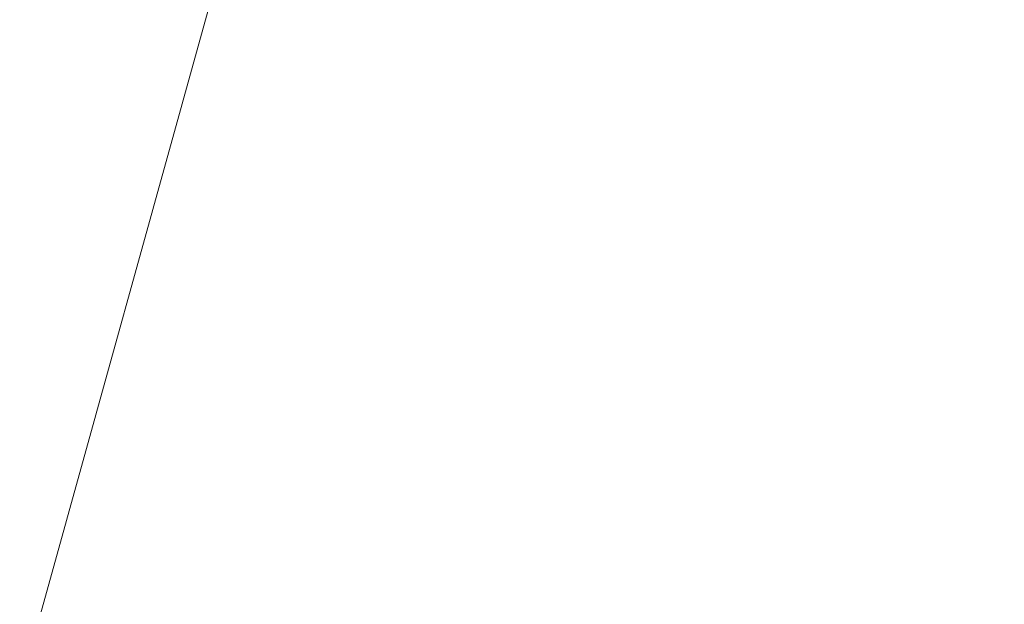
# Model space of a CAD drawing. Header units: millimetres. Extents: x -6861 to -4773, y 84 to 6892.
# Tile 29 of 108: x -6109.8179 to -6109.741, y 6528.6349 to 6528.6806. Entities that reach past the tile are written whole.
import ezdxf

# ---------------------------------------------------------------- set-up
doc = ezdxf.new("R2010")
doc.units = ezdxf.units.MM
doc.layers.add('E-LITE-EQPM', color=7, linetype='Continuous', lineweight=20)

# ---------------------------------------------------------------- blocks, each defined once
blk = doc.blocks.new('01 PODIUM EMPOTRADO CON MARCO 1_glb - PODIUM EMPOTRADO CON MARCO 3_dwg_NS-2254 ÍßÁ_1_5Ð_$$_É_îAÔO-665804-Planta_PDF')
at = {"lineweight": 9}
blk.add_line((-0.75, -4.935765), (-0.75, -5.700962), dxfattribs=at)
blk = doc.blocks.new('01 PODIUM EMPOTRADO CON MARCO 1_glb - 01 PODIUM EMPOTRADO CON MARCO 1-665813-Planta_PDF')
at = {"rotation": 344.4887155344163}
blk.add_blockref('01 PODIUM EMPOTRADO CON MARCO 1_glb - PODIUM EMPOTRADO CON MARCO 3_dwg_NS-2254 ÍßÁ_1_5Ð_$$_É_îAÔO-665804-Planta_PDF', (-3232.686478, 6533.750195), dxfattribs=at)
blk = doc.blocks.new('01 PODIUM EMPOTRADO CON MARCO 1_glb - 01 PODIUM EMPOTRADO CON MARCO 1-V3-Planta_PDF')
at = {"rotation": 344.4887155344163}
blk.add_blockref('01 PODIUM EMPOTRADO CON MARCO 1_glb - PODIUM EMPOTRADO CON MARCO 3_dwg_NS-2254 ÍßÁ_1_5Ð_$$_É_îAÔO-665804-Planta_PDF', (-3232.686478, 6533.750195), dxfattribs=at)

msp = doc.modelspace()

# ---------------------------------------------------------------- block references
at = {"layer": 'E-LITE-EQPM'}
for name in ['01 PODIUM EMPOTRADO CON MARCO 1_glb - 01 PODIUM EMPOTRADO CON MARCO 1-665813-Planta_PDF', '01 PODIUM EMPOTRADO CON MARCO 1_glb - 01 PODIUM EMPOTRADO CON MARCO 1-V3-Planta_PDF']:
    msp.add_blockref(name, (-2874.931544, 0), dxfattribs=at)

doc.saveas('drawing.dxf')
